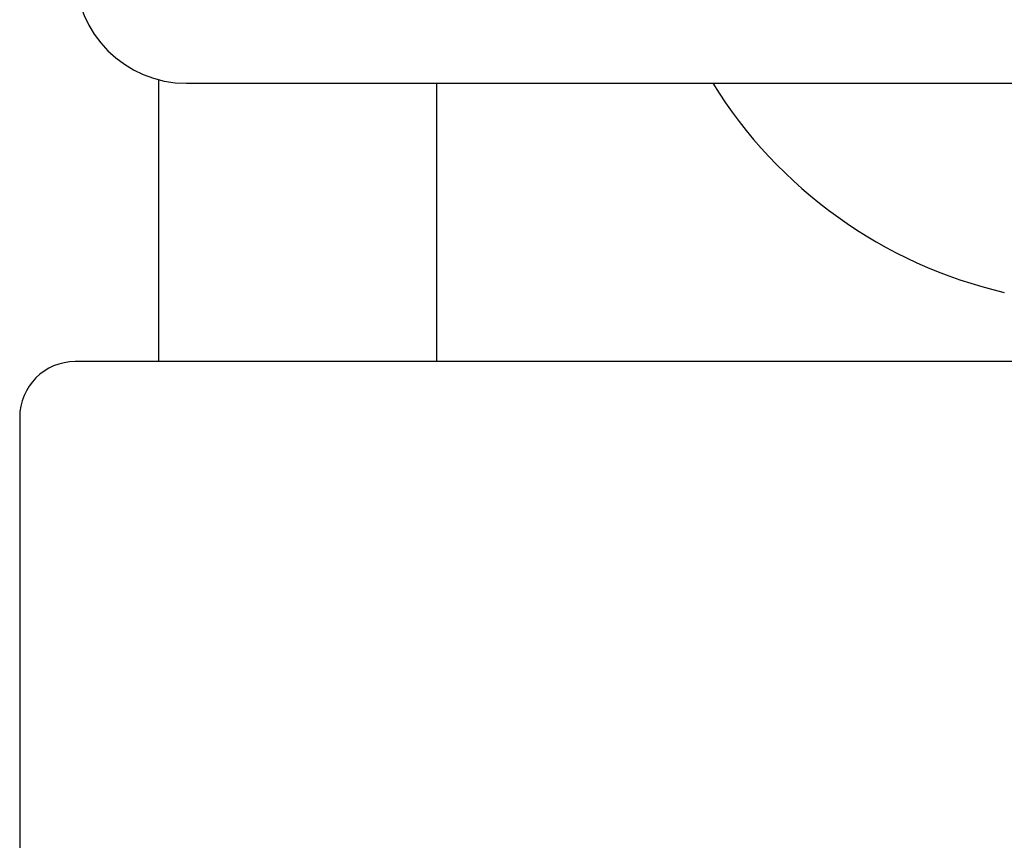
# Model space of a CAD drawing. Header units: millimetres. Extents: x 506 to 3445, y -268 to 1810.
# Tile 77 of 142: x 2401 to 2437, y 1171 to 1200. Entities that reach past the tile are written whole.
import ezdxf

# ---------------------------------------------------------------- set-up
doc = ezdxf.new("R2010")
doc.units = ezdxf.units.MM

msp = doc.modelspace()

# ---------------------------------------------------------------- linework, layer by layer
for p, q in [((2406.466, 1187.921), (2406.466, 1198.049)), ((2407.466, 1197.921), (2478.466, 1197.921)), ((2416.466, 1187.921), (2416.466, 1197.921)), ((2482.466, 1187.921), (2403.466, 1187.921)), ((2401.466, 1185.921), (2401.466, 1165.921))]:
    msp.add_line(p, q)
for centre, radius, start, end in [((2407.466, 1201.921), 4, 180, 270), ((2440.666, 1206.771), 16.8, 211.7897, 256.9261), ((2403.466, 1185.921), 2, 90, 180)]:
    msp.add_arc(centre, radius, start, end)

doc.saveas('drawing.dxf')
